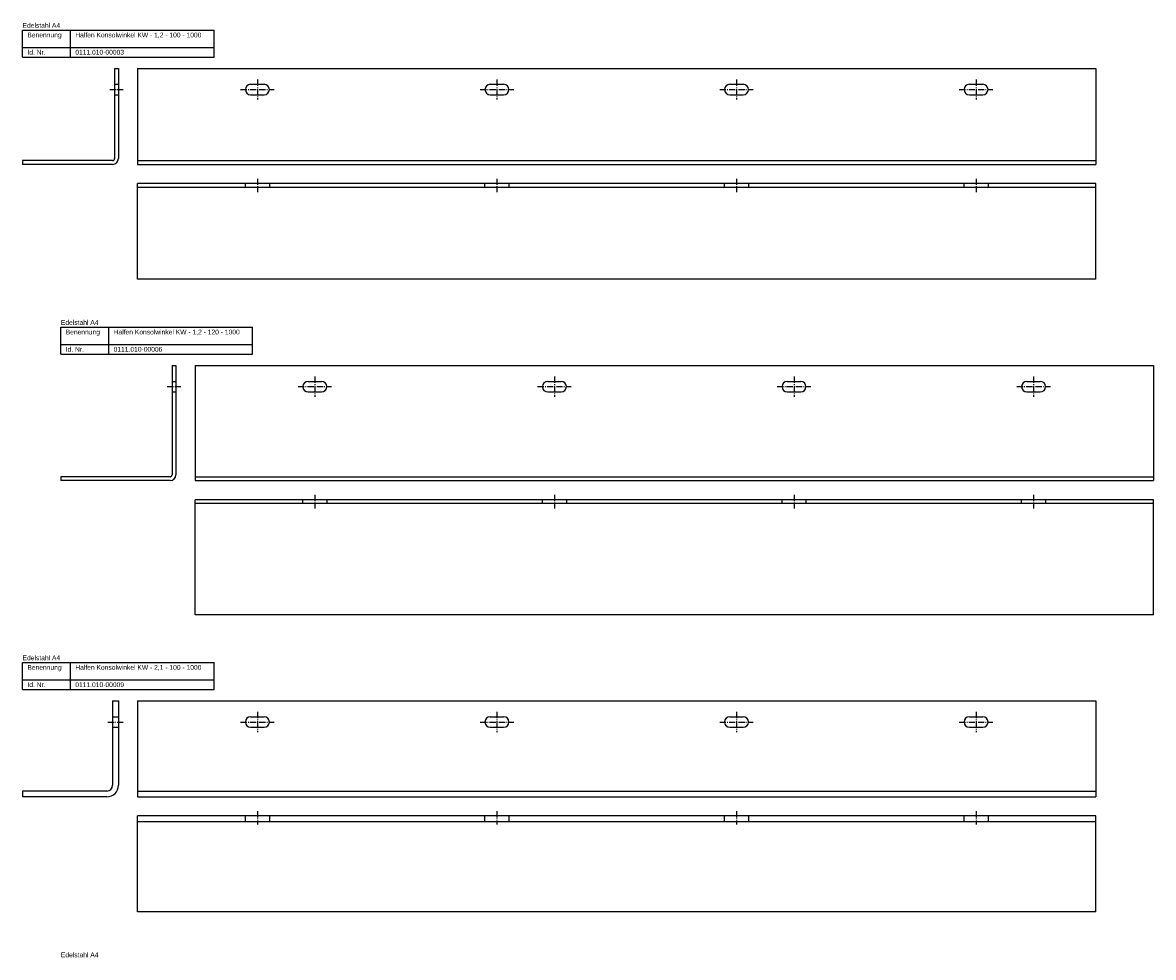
# Model space of a CAD drawing. Header units: millimetres. Extents: x 473 to 3243, y -1069 to 869.
# Tile 6 of 6: x 2063 to 3243, y -107 to 869. Entities that reach past the tile are written whole.
import ezdxf

# ---------------------------------------------------------------- set-up
doc = ezdxf.new("R2010")
doc.units = ezdxf.units.MM
doc.linetypes.add('MITTELLINIE', pattern=[0.977, 0.65, -0.13, 0.067, -0.13])
doc.linetypes.add('VERDECKT', pattern=[9.525, 6.35, -3.175])
doc.layers.add('HALFEN-KONSOLANKER', color=2, linetype='CONTINUOUS')
doc.styles.add('ARIAL50', font='ARIAL.TTF', dxfattribs={"height": 5})

msp = doc.modelspace()

# ---------------------------------------------------------------- linework, layer by layer
at = {"layer": 'HALFEN-KONSOLANKER'}
for p, q in [((2063.1, 860.8), (2263.1, 860.8)), ((2063.1, 832.8), (2063.1, 860.8)), ((2113.1, 832.8), (2113.1, 860.8)), ((2263.1, 832.8), (2263.1, 860.8)), ((2063.1, 842.8), (2263.1, 842.8)), ((2063.1, 832.8), (2263.1, 832.8)), ((2159.1, 820.8), (2159.1, 726.8)), ((2159.1, 820.8), (2163.1, 820.8)), ((2163.1, 820.8), (2163.1, 726.8)), ((2183.1, 820.8), (3183.1, 820.8)), ((2183.1, 820.8), (2183.1, 720.8)), ((3183.1, 820.8), (3183.1, 720.8)), ((2301.1, 804.3), (2315.1, 804.3)), ((2551.1, 804.3), (2565.1, 804.3)), ((2801.1, 804.3), (2815.1, 804.3)), ((3051.1, 804.3), (3065.1, 804.3)), ((2301.1, 793.3), (2315.1, 793.3)), ((2551.1, 793.3), (2565.1, 793.3)), ((2801.1, 793.3), (2815.1, 793.3)), ((3051.1, 793.3), (3065.1, 793.3)), ((2157.1, 724.8), (2063.1, 724.8)), ((2063.1, 724.8), (2063.1, 720.8)), ((2157.1, 720.8), (2063.1, 720.8)), ((2183.1, 724.8), (3183.1, 724.8)), ((2183.1, 720.8), (3183.1, 720.8)), ((3183.1, 700.8), (2183.1, 700.8)), ((2183.1, 600.8), (2183.1, 700.8)), ((3183.1, 696.8), (2183.1, 696.8)), ((3183.1, 600.8), (3183.1, 700.8)), ((3183.1, 600.8), (2183.1, 600.8)), ((2103.1, 522.8), (2103.1, 550.8)), ((2103.1, 550.8), (2303.1, 550.8)), ((2153.1, 522.8), (2153.1, 550.8)), ((2303.1, 522.8), (2303.1, 550.8)), ((2103.1, 532.8), (2303.1, 532.8)), ((2103.1, 522.8), (2303.1, 522.8)), ((2219.1, 510.8), (2219.1, 396.8)), ((2219.1, 510.8), (2223.1, 510.8)), ((2223.1, 510.8), (2223.1, 396.8)), ((2243.1, 510.8), (3243.1, 510.8)), ((2243.1, 510.8), (2243.1, 390.8)), ((3243.1, 510.8), (3243.1, 390.8)), ((2361.1, 494.3), (2375.1, 494.3)), ((2611.1, 494.3), (2625.1, 494.3)), ((2861.1, 494.3), (2875.1, 494.3)), ((3111.1, 494.3), (3125.1, 494.3)), ((2361.1, 483.3), (2375.1, 483.3)), ((2611.1, 483.3), (2625.1, 483.3)), ((2861.1, 483.3), (2875.1, 483.3)), ((3111.1, 483.3), (3125.1, 483.3)), ((2217.1, 394.8), (2103.1, 394.8)), ((2103.1, 394.8), (2103.1, 390.8)), ((2217.1, 390.8), (2103.1, 390.8)), ((2243.1, 394.8), (3243.1, 394.8)), ((2243.1, 390.8), (3243.1, 390.8)), ((3243.1, 370.8), (2243.1, 370.8)), ((2243.1, 250.8), (2243.1, 370.8)), ((3243.1, 366.8), (2243.1, 366.8)), ((3243.1, 250.8), (3243.1, 370.8)), ((3243.1, 250.8), (2243.1, 250.8)), ((2063.1, 200.8), (2263.1, 200.8)), ((2063.1, 172.8), (2063.1, 200.8)), ((2113.1, 172.8), (2113.1, 200.8)), ((2263.1, 172.8), (2263.1, 200.8)), ((2063.1, 182.8), (2263.1, 182.8)), ((2063.1, 172.8), (2263.1, 172.8)), ((2157.1, 160.8), (2157.1, 72.8)), ((2157.1, 160.8), (2163.1, 160.8)), ((2163.1, 160.8), (2163.1, 72.8)), ((2183.1, 160.8), (3183.1, 160.8)), ((2183.1, 160.8), (2183.1, 60.8)), ((3183.1, 160.8), (3183.1, 60.8)), ((2301.1, 144.3), (2315.1, 144.3)), ((2551.1, 144.3), (2565.1, 144.3)), ((2801.1, 144.3), (2815.1, 144.3)), ((3051.1, 144.3), (3065.1, 144.3)), ((2301.1, 133.3), (2315.1, 133.3)), ((2551.1, 133.3), (2565.1, 133.3)), ((2801.1, 133.3), (2815.1, 133.3)), ((3051.1, 133.3), (3065.1, 133.3)), ((2151.1, 66.8), (2063.1, 66.8)), ((2063.1, 66.8), (2063.1, 60.8)), ((2151.1, 60.8), (2063.1, 60.8)), ((2183.1, 66.8), (3183.1, 66.8)), ((2183.1, 60.8), (3183.1, 60.8)), ((3183.1, 40.8), (2183.1, 40.8)), ((2183.1, -59.2), (2183.1, 40.8)), ((3183.1, -59.2), (3183.1, 40.8)), ((3183.1, 34.8), (2183.1, 34.8)), ((3183.1, -59.2), (2183.1, -59.2))]:
    msp.add_line(p, q, dxfattribs=at)
at = {"layer": 'HALFEN-KONSOLANKER', "color": 1, "linetype": 'VERDECKT'}
for p, q in [((2159.1, 804.3), (2163.1, 804.3)), ((2159.1, 793.3), (2163.1, 793.3)), ((2295.6, 696.8), (2295.6, 700.8)), ((2320.6, 700.8), (2320.6, 696.8)), ((2545.6, 696.8), (2545.6, 700.8)), ((2570.6, 700.8), (2570.6, 696.8)), ((2795.6, 696.8), (2795.6, 700.8)), ((2820.6, 700.8), (2820.6, 696.8)), ((3045.6, 696.8), (3045.6, 700.8)), ((3070.6, 700.8), (3070.6, 696.8)), ((2219.1, 494.3), (2223.1, 494.3)), ((2219.1, 483.3), (2223.1, 483.3)), ((2355.6, 366.8), (2355.6, 370.8)), ((2380.6, 370.8), (2380.6, 366.8)), ((2605.6, 366.8), (2605.6, 370.8)), ((2630.6, 370.8), (2630.6, 366.8)), ((2855.6, 366.8), (2855.6, 370.8)), ((2880.6, 370.8), (2880.6, 366.8)), ((3105.6, 366.8), (3105.6, 370.8)), ((3130.6, 370.8), (3130.6, 366.8)), ((2157.1, 144.3), (2163.1, 144.3)), ((2157.1, 133.3), (2163.1, 133.3)), ((2295.6, 34.8), (2295.6, 40.8)), ((2320.6, 40.8), (2320.6, 34.8)), ((2545.6, 34.8), (2545.6, 40.8)), ((2570.6, 40.8), (2570.6, 34.8)), ((2795.6, 34.8), (2795.6, 40.8)), ((2820.6, 40.8), (2820.6, 34.8)), ((3045.6, 34.8), (3045.6, 40.8)), ((3070.6, 40.8), (3070.6, 34.8))]:
    msp.add_line(p, q, dxfattribs=at)
at = {"layer": 'HALFEN-KONSOLANKER', "color": 1, "linetype": 'MITTELLINIE', "ltscale": 10}
for p, q in [((2308.1, 809.3), (2308.1, 788.3)), ((2558.1, 809.3), (2558.1, 788.3)), ((2808.1, 809.3), (2808.1, 788.3)), ((3058.1, 809.3), (3058.1, 788.3)), ((2154.1, 798.8), (2168.1, 798.8)), ((2290.6, 798.8), (2325.6, 798.8)), ((2540.6, 798.8), (2575.6, 798.8)), ((2790.6, 798.8), (2825.6, 798.8)), ((3040.6, 798.8), (3075.6, 798.8)), ((2308.1, 705.8), (2308.1, 691.8)), ((2558.1, 705.8), (2558.1, 691.8)), ((2808.1, 705.8), (2808.1, 691.8)), ((3058.1, 705.8), (3058.1, 691.8)), ((2368.1, 499.3), (2368.1, 478.3)), ((2618.1, 499.3), (2618.1, 478.3)), ((2868.1, 499.3), (2868.1, 478.3)), ((3118.1, 499.3), (3118.1, 478.3)), ((2214.1, 488.8), (2228.1, 488.8)), ((2350.6, 488.8), (2385.6, 488.8)), ((2600.6, 488.8), (2635.6, 488.8)), ((2850.6, 488.8), (2885.6, 488.8)), ((3100.6, 488.8), (3135.6, 488.8)), ((2368.1, 375.8), (2368.1, 361.8)), ((2618.1, 375.8), (2618.1, 361.8)), ((2868.1, 375.8), (2868.1, 361.8)), ((3118.1, 375.8), (3118.1, 361.8)), ((2308.1, 149.3), (2308.1, 128.3)), ((2558.1, 149.3), (2558.1, 128.3)), ((2808.1, 149.3), (2808.1, 128.3)), ((3058.1, 149.3), (3058.1, 128.3)), ((2152.1, 138.8), (2168.1, 138.8)), ((2290.6, 138.8), (2325.6, 138.8)), ((2540.6, 138.8), (2575.6, 138.8)), ((2790.6, 138.8), (2825.6, 138.8)), ((3040.6, 138.8), (3075.6, 138.8)), ((2308.1, 45.8), (2308.1, 31.8)), ((2558.1, 45.8), (2558.1, 31.8)), ((2808.1, 45.8), (2808.1, 31.8)), ((3058.1, 45.8), (3058.1, 31.8))]:
    msp.add_line(p, q, dxfattribs=at)
at = {"layer": 'HALFEN-KONSOLANKER'}
for centre, radius, start, end in [((2301.1, 798.8), 5.5, 90, 270), ((2315.1, 798.8), 5.5, 270, 90), ((2551.1, 798.8), 5.5, 90, 270), ((2565.1, 798.8), 5.5, 270, 90), ((2801.1, 798.8), 5.5, 90, 270), ((2815.1, 798.8), 5.5, 270, 90), ((3051.1, 798.8), 5.5, 90, 270), ((3065.1, 798.8), 5.5, 270, 90), ((2157.1, 726.8), 6, 270, 0), ((2157.1, 726.8), 2, 270, 0), ((2361.1, 488.8), 5.5, 90, 270), ((2375.1, 488.8), 5.5, 270, 90), ((2611.1, 488.8), 5.5, 90, 270), ((2625.1, 488.8), 5.5, 270, 90), ((2861.1, 488.8), 5.5, 90, 270), ((2875.1, 488.8), 5.5, 270, 90), ((3111.1, 488.8), 5.5, 90, 270), ((3125.1, 488.8), 5.5, 270, 90), ((2217.1, 396.8), 6, 270, 0), ((2217.1, 396.8), 2, 270, 0), ((2301.1, 138.8), 5.5, 90, 270), ((2315.1, 138.8), 5.5, 270, 90), ((2551.1, 138.8), 5.5, 90, 270), ((2565.1, 138.8), 5.5, 270, 90), ((2801.1, 138.8), 5.5, 90, 270), ((2815.1, 138.8), 5.5, 270, 90), ((3051.1, 138.8), 5.5, 90, 270), ((3065.1, 138.8), 5.5, 270, 90), ((2151.1, 72.8), 12, 270, 0), ((2151.1, 72.8), 6, 270, 0)]:
    msp.add_arc(centre, radius, start, end, dxfattribs=at)

# ---------------------------------------------------------------- texts
at = {"layer": 'HALFEN-KONSOLANKER', "style": 'ARIAL50'}
for s, p in [('Edelstahl A4', (2063.1, 863.3)), ('Benennung', (2068.1, 853.3)), ('Halfen Konsolwinkel KW - 1,2 - 100 - 1000', (2118.1, 853.3)), ('Id. Nr.', (2068.1, 835.3)), ('0111.010-00003', (2118.1, 835.3)), ('Edelstahl A4', (2103.1, 553.3)), ('Benennung', (2108.1, 543.3)), ('Halfen Konsolwinkel KW - 1,2 - 120 - 1000', (2158.1, 543.3)), ('Id. Nr.', (2108.1, 525.3)), ('0111.010-00006', (2158.1, 525.3)), ('Edelstahl A4', (2063.1, 203.3)), ('Benennung', (2068.1, 193.3)), ('Halfen Konsolwinkel KW - 2,1 - 100 - 1000', (2118.1, 193.3)), ('Id. Nr.', (2068.1, 175.3)), ('0111.010-00009', (2118.1, 175.3)), ('Edelstahl A4', (2103.1, -106.7))]:
    msp.add_text(s, height=5, dxfattribs=at).set_placement(p)

doc.saveas('drawing.dxf')
